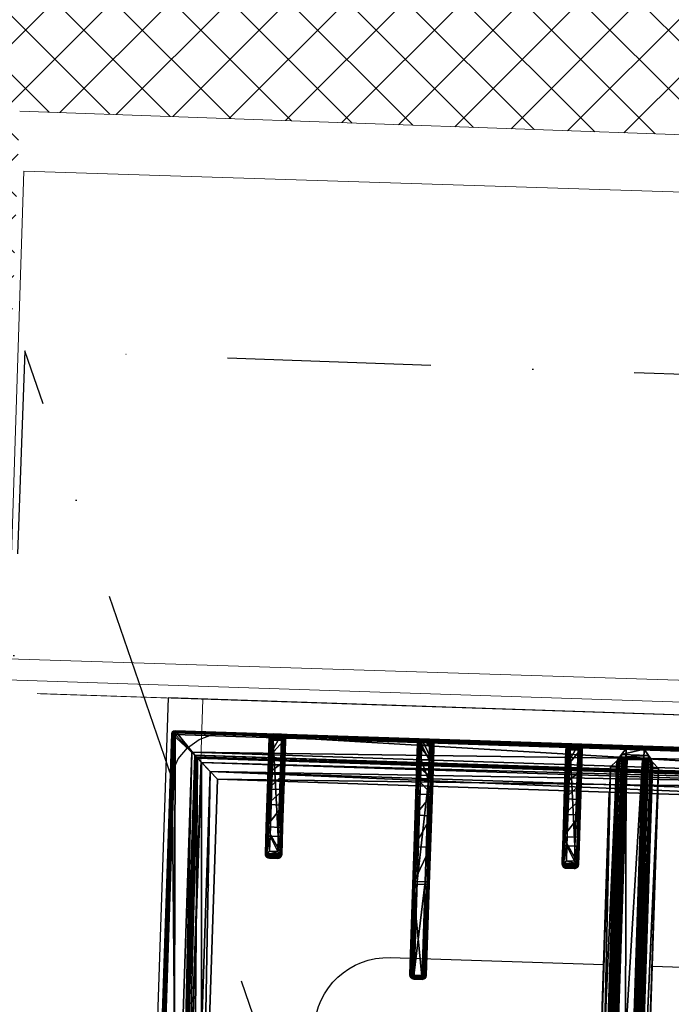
# Model space of a CAD drawing. Header units: millimetres. Extents: x 297264 to 416219, y -77299 to -23696.
# Tile 26 of 187: x 298871 to 299271, y -27998 to -27393. Entities that reach past the tile are written whole.
import ezdxf

# ---------------------------------------------------------------- set-up
doc = ezdxf.new("R2010")
doc.units = ezdxf.units.MM
doc.header["$LTSCALE"] = 2.5
doc.linetypes.add('CONTINUA', pattern=[0])
doc.linetypes.add('DASHDOTX2', pattern=[2, 1, -0.5, 0, -0.5])
for name, color, linetype, lineweight in [('CKD Equipments', 252, 'Continuous', 0), ('ELEVATION 1', 143, 'Continuous', 18), ('HATCH LIGHT', 250, 'Continuous', 0), ('WALL', 132, 'Continuous', 25)]:
    doc.layers.add(name, color=color, linetype=linetype, lineweight=lineweight)
for name, color, linetype in [('CKD-Hood', 1, 'Continuous'), ('IQ_200_3D', 1, 'Continuous'), ('IQ_204_2D', 7, 'CONTINUA'), ('IQ_204_3D', 7, 'Continuous')]:
    doc.layers.add(name, color=color, linetype=linetype)

# ---------------------------------------------------------------- blocks, each defined once
blk = doc.blocks.new('ELECTROLUX-MC7-TOPFYERBRURNERS4')
at = {"layer": 'IQ_200_3D'}
for points, invisible_edges in [([(54.11, -83.5, 900), (45.37, -84.65, 900), (0, -80.5, 900)], 10), ([(45.37, -84.65, 900), (37.22, -88.02, 900), (0, -80.5, 900)], 10), ([(37.22, -88.02, 900), (30.23, -93.39, 900), (0, -80.5, 900)], 10), ([(30.23, -93.39, 900), (24.86, -100.38, 900), (0, -80.5, 900)], 10), ([(24.86, -100.38, 900), (21.49, -108.53, 900), (0, -80.5, 900)], 10), ([(21.49, -108.53, 900), (20.34, -117.26, 900), (0, -80.5, 900)], 10), ([(0, -80.5, 900), (20.34, -117.26, 900), (20.34, -619.74, 900), (0, -655, 900)], 5), ([(400, -80.5, 900), (345.89, -83.5, 900), (54.11, -83.5, 900), (0, -80.5, 900)], 5)]:
    blk.add_3dface(points, dxfattribs=dict(at, invisible_edges=invisible_edges))
at = {"layer": 'IQ_204_2D'}
for p, q in [((378, -83.5), (22, -83.5)), ((20, -651.5), (20, -85.5)), ((22.47, -143.5), (82.76, -143.5)), ((82.76, -143.5), (91.91, -143.5)), ((94.04, -143.5), (91.91, -143.5)), ((20, -151), (20, -146)), ((20, -151), (20, -146)), ((22, -151), (22, -146)), ((82.81, -146), (22, -146)), ((22, -151), (82.81, -151)), ((82.81, -151), (82.81, -146)), ((92.02, -146), (82.81, -146)), ((82.81, -151), (92.02, -151)), ((92.02, -146), (92.02, -151)), ((94.37, -146), (96.48, -146)), ((94.37, -151), (94.37, -146)), ((96.48, -151), (94.37, -151)), ((96.48, -146), (96.48, -151)), ((82.76, -153.5), (22.47, -153.5)), ((91.91, -153.5), (82.76, -153.5)), ((91.91, -153.5), (94.04, -153.5)), ((45.31, -234.75), (22.81, -234.75)), ((45.31, -237.25), (45.31, -234.75)), ((107.76, -234.75), (45.31, -234.75)), ((164.89, -234.75), (107.76, -234.75)), ((165.31, -234.75), (164.89, -234.75)), ((20.31, -237.25), (20.31, -242.25)), ((20.31, -237.25), (45.31, -237.25)), ((45.31, -237.25), (45.31, -242.25)), ((45.31, -237.25), (107.81, -237.25)), ((107.81, -237.25), (107.81, -242.25)), ((107.81, -237.25), (165.46, -237.25)), ((165.46, -237.25), (165.46, -242.25)), ((167.27, -236.66), (167.27, -242.84)), ((167.36, -237.25), (167.36, -242.25)), ((167.36, -237.25), (167.81, -237.25)), ((167.81, -237.25), (167.81, -242.25)), ((45.31, -242.25), (20.31, -242.25)), ((22.81, -244.75), (45.31, -244.75)), ((45.31, -244.75), (45.31, -242.25)), ((107.81, -242.25), (45.31, -242.25)), ((45.31, -244.75), (107.76, -244.75)), ((107.76, -244.75), (164.89, -244.75)), ((165.46, -242.25), (107.81, -242.25)), ((164.89, -244.75), (165.31, -244.75)), ((167.81, -242.25), (167.36, -242.25)), ((82.76, -326), (22.47, -326)), ((91.91, -326), (82.76, -326)), ((91.91, -326), (94.04, -326)), ((20, -328.5), (20, -333.5)), ((20, -328.5), (20, -333.5)), ((22, -328.5), (22, -333.5)), ((22, -328.5), (82.81, -328.5)), ((82.81, -328.5), (82.81, -333.5)), ((82.81, -328.5), (92.02, -328.5)), ((92.02, -333.5), (92.02, -328.5)), ((96.48, -328.5), (94.37, -328.5)), ((94.37, -328.5), (94.37, -333.5)), ((96.48, -333.5), (96.48, -328.5)), ((82.81, -333.5), (22, -333.5)), ((22.47, -336), (82.76, -336)), ((82.76, -336), (91.91, -336)), ((92.02, -333.5), (82.81, -333.5)), ((94.04, -336), (91.91, -336)), ((94.37, -333.5), (96.48, -333.5)), ((195, -353.5), (48.98, -353.5)), ((195, -383.5), (48.98, -383.5))]:
    blk.add_line(p, q, dxfattribs=at)
blk.add_lwpolyline([(48.98, -112.48), (351.02, -112.48), (351.02, -624.52), (48.98, -624.52)], close=True, dxfattribs=at)
for points in [[(245, -353.5), (245, -222.25, 1), (155, -222.25), (155, -353.5)], [(155, -383.5), (155, -512.25, 1), (245, -512.25), (245, -383.5)]]:
    blk.add_lwpolyline(points, format="xyb", dxfattribs=at)
for centre, radius, start, end in [((22, -85.5), 2, 90, 180), ((22.81, -237.25), 2.5, 90, 180), ((22.81, -242.25), 2.5, 180, 270)]:
    blk.add_arc(centre, radius, start, end, dxfattribs=at)
for centre, major_axis, ratio, start_param, end_param in [((22.47, -146), (0, 2.5), 0.948965, 0, 0.895145), ((82.76, -146), (0, 2.5), 0.02182, 4.712389, 6.283185), ((91.91, -146), (0, 2.5), 0.84544, -0.894481, 0), ((91.91, -146), (2.5, 2.5), 0.02182, 4.734206, 5.410521), ((91.91, -146), (-1.92, 1.92), 0.8391, 4.014257, 4.690572), ((82.76, -151), (0, 2.5), 0.02182, 3.141593, 4.712389), ((91.91, -151), (-2.5, 2.5), 0.02182, 4.014257, 4.690572), ((91.91, -151), (1.92, 1.92), 0.8391, 4.734206, 5.410521), ((22.47, -151), (0, 2.5), 0.948965, 2.246448, 3.141593), ((91.91, -151), (0, 2.5), 0.84544, 3.141593, 4.036074), ((107.76, -237.25), (0, 2.5), 0.02182, -1.570796, 0), ((164.89, -237.25), (0, 2.5), 0.951091, -0.914364, 0), ((165.31, -237.25), (2.5, 0), 0.99863, 0, 1.570796), ((163.89, -237.25), (-3.47, 0), 0.720185, 3.141593, 3.380139), ((107.76, -242.25), (0, 2.5), 0.02182, 3.141593, 4.712389), ((164.89, -242.25), (0, 2.5), 0.951091, 3.141593, 4.055957), ((165.31, -242.25), (2.5, 0), 0.99863, 4.712389, 6.283185), ((163.89, -242.25), (3.47, 0), 0.720185, -0.238546, 0)]:
    blk.add_ellipse(centre, major_axis=major_axis, ratio=ratio, start_param=start_param, end_param=end_param, dxfattribs=at)
at = {"layer": 'IQ_204_2D', "extrusion": (0, 0, -1)}
for centre, major_axis, ratio, start_param, end_param in [((22.47, -328.5), (0, 2.5), 0.948965, -0.895145, 0), ((82.76, -328.5), (0, 2.5), 0.02182, 0, 1.570796), ((91.91, -328.5), (0, 2.5), 0.84544, 0, 0.894481), ((91.91, -328.5), (2.5, 2.5), 0.02182, 0.872665, 1.54898), ((91.91, -328.5), (-1.92, 1.92), 0.8391, 1.592613, 2.268928), ((22.47, -333.5), (0, 2.5), 0.948965, 3.141593, 4.036737), ((82.76, -333.5), (0, 2.5), 0.02182, 1.570796, 3.141593), ((91.91, -333.5), (0, 2.5), 0.84544, 2.247111, 3.141593), ((91.91, -333.5), (-2.5, 2.5), 0.02182, 1.592613, 2.268928), ((91.91, -333.5), (1.92, 1.92), 0.8391, 0.872665, 1.54898)]:
    blk.add_ellipse(centre, major_axis=major_axis, ratio=ratio, start_param=start_param, end_param=end_param, dxfattribs=at)
at = {"layer": 'IQ_204_2D'}
for points, knots in [([(20.62, -144.44), (20.45, -144.64), (20.31, -144.87), (20.14, -145.25), (20.09, -145.41), (20.03, -145.71), (20.01, -145.86), (20, -146)], [11.858599, 11.858599, 11.858599, 11.858599, 12.773425, 12.773425, 13.35037, 13.35037, 13.927314, 13.927314, 13.927314, 13.927314]), ([(22, -146), (21.87, -145.86), (21.74, -145.71), (21.47, -145.41), (21.33, -145.25), (20.99, -144.87), (20.79, -144.64), (20.62, -144.44)], [0, 0, 0, 0, 0.576945, 0.576945, 1.153889, 1.153889, 2.068716, 2.068716, 2.068716, 2.068716]), ([(96.48, -146), (96.48, -145.84), (96.46, -145.68), (96.4, -145.36), (96.35, -145.2), (96.23, -144.89), (96.15, -144.74), (95.97, -144.47), (95.87, -144.34), (95.65, -144.12), (95.53, -144.02), (95.26, -143.83), (95.12, -143.75), (94.82, -143.63), (94.66, -143.58), (94.35, -143.51), (94.19, -143.5), (94.04, -143.5)], [15.096253, 15.096253, 15.096253, 15.096253, 15.567018, 15.567018, 16.037783, 16.037783, 16.508548, 16.508548, 16.979314, 16.979314, 17.45135, 17.45135, 17.923386, 17.923386, 18.395422, 18.395422, 18.867458, 18.867458, 18.867458, 18.867458]), ([(20, -151), (20.01, -151.14), (20.03, -151.29), (20.09, -151.59), (20.14, -151.75), (20.31, -152.13), (20.45, -152.36), (20.62, -152.56)], [0, 0, 0, 0, 0.576945, 0.576945, 1.153889, 1.153889, 2.068716, 2.068716, 2.068716, 2.068716]), ([(20.62, -152.56), (20.79, -152.36), (20.99, -152.13), (21.33, -151.75), (21.47, -151.59), (21.74, -151.29), (21.87, -151.14), (22, -151)], [11.858599, 11.858599, 11.858599, 11.858599, 12.773425, 12.773425, 13.35037, 13.35037, 13.927314, 13.927314, 13.927314, 13.927314]), ([(94.04, -153.5), (94.19, -153.5), (94.35, -153.49), (94.66, -153.42), (94.82, -153.37), (95.12, -153.25), (95.26, -153.17), (95.53, -152.98), (95.65, -152.88), (95.87, -152.66), (95.97, -152.53), (96.15, -152.26), (96.23, -152.11), (96.35, -151.8), (96.4, -151.64), (96.46, -151.32), (96.48, -151.16), (96.48, -151)], [3.776921, 3.776921, 3.776921, 3.776921, 4.248957, 4.248957, 4.720993, 4.720993, 5.193029, 5.193029, 5.665065, 5.665065, 6.135831, 6.135831, 6.606596, 6.606596, 7.077361, 7.077361, 7.548126, 7.548126, 7.548126, 7.548126]), ([(165.46, -237.25), (165.46, -237.25), (165.46, -237.25), (165.46, -237.25), (165.46, -237.25), (165.46, -237.25), (165.46, -237.25), (165.46, -237.24), (165.46, -237.24), (165.46, -237.24), (165.47, -237.24), (165.47, -237.23), (165.47, -237.23), (165.49, -237.21), (165.5, -237.2), (165.52, -237.18), (165.54, -237.16), (165.59, -237.09), (165.63, -237.05), (165.75, -236.91), (165.85, -236.81), (166.03, -236.6), (166.13, -236.49), (166.32, -236.27), (166.41, -236.16), (166.59, -235.94), (166.69, -235.83), (166.78, -235.72)], [8.18857, 8.18857, 8.18857, 8.18857, 8.190334, 8.190334, 8.192098, 8.192098, 8.195626, 8.195626, 8.202682, 8.202682, 8.216794, 8.216794, 8.245018, 8.245018, 8.301466, 8.301466, 8.414361, 8.414361, 8.640152, 8.640152, 9.091733, 9.091733, 9.543315, 9.543315, 9.994896, 9.994896, 10.458359, 10.458359, 10.458359, 10.458359]), ([(166.78, -235.72), (166.93, -235.92), (167.06, -236.13), (167.2, -236.45), (167.24, -236.56), (167.27, -236.66)], [11.917214, 11.917214, 11.917214, 11.917214, 12.775852, 12.775852, 13.165698, 13.165698, 13.165698, 13.165698]), ([(166.78, -243.78), (166.69, -243.67), (166.59, -243.56), (166.41, -243.34), (166.32, -243.23), (166.13, -243.01), (166.03, -242.9), (165.85, -242.69), (165.75, -242.59), (165.63, -242.45), (165.59, -242.4), (165.54, -242.34), (165.52, -242.32), (165.5, -242.3), (165.49, -242.29), (165.47, -242.27), (165.47, -242.27), (165.47, -242.26), (165.46, -242.26), (165.46, -242.26), (165.46, -242.26), (165.46, -242.25), (165.46, -242.25), (165.46, -242.25), (165.46, -242.25), (165.46, -242.25), (165.46, -242.25), (165.46, -242.25)], [5.918265, 5.918265, 5.918265, 5.918265, 6.381728, 6.381728, 6.833309, 6.833309, 7.284891, 7.284891, 7.736472, 7.736472, 7.962263, 7.962263, 8.075158, 8.075158, 8.131606, 8.131606, 8.15983, 8.15983, 8.173942, 8.173942, 8.180998, 8.180998, 8.184526, 8.184526, 8.18629, 8.18629, 8.188054, 8.188054, 8.188054, 8.188054]), ([(167.27, -242.84), (167.24, -242.94), (167.2, -243.04), (167.06, -243.37), (166.93, -243.58), (166.78, -243.78)], [0.764042, 0.764042, 0.764042, 0.764042, 1.153889, 1.153889, 2.012527, 2.012527, 2.012527, 2.012527]), ([(94.04, -326), (94.19, -326), (94.35, -326.01), (94.66, -326.08), (94.82, -326.13), (95.12, -326.25), (95.26, -326.33), (95.53, -326.52), (95.65, -326.62), (95.87, -326.84), (95.97, -326.97), (96.15, -327.24), (96.23, -327.39), (96.35, -327.7), (96.4, -327.86), (96.46, -328.18), (96.48, -328.34), (96.48, -328.5)], [3.776921, 3.776921, 3.776921, 3.776921, 4.248957, 4.248957, 4.720993, 4.720993, 5.193029, 5.193029, 5.665065, 5.665065, 6.135831, 6.135831, 6.606596, 6.606596, 7.077361, 7.077361, 7.548126, 7.548126, 7.548126, 7.548126]), ([(20, -328.5), (20.01, -328.36), (20.03, -328.21), (20.09, -327.9), (20.14, -327.75), (20.31, -327.37), (20.45, -327.14), (20.62, -326.94)], [0, 0, 0, 0, 0.576945, 0.576945, 1.153889, 1.153889, 2.068716, 2.068716, 2.068716, 2.068716]), ([(20.62, -326.94), (20.79, -327.14), (20.99, -327.37), (21.33, -327.75), (21.47, -327.9), (21.74, -328.21), (21.87, -328.36), (22, -328.5)], [11.858599, 11.858599, 11.858599, 11.858599, 12.773425, 12.773425, 13.35037, 13.35037, 13.927314, 13.927314, 13.927314, 13.927314]), ([(20.62, -335.06), (20.45, -334.86), (20.31, -334.63), (20.14, -334.25), (20.09, -334.09), (20.03, -333.79), (20.01, -333.64), (20, -333.5)], [11.858599, 11.858599, 11.858599, 11.858599, 12.773425, 12.773425, 13.35037, 13.35037, 13.927314, 13.927314, 13.927314, 13.927314]), ([(22, -333.5), (21.87, -333.64), (21.74, -333.79), (21.47, -334.09), (21.33, -334.25), (20.99, -334.63), (20.79, -334.86), (20.62, -335.06)], [0, 0, 0, 0, 0.576945, 0.576945, 1.153889, 1.153889, 2.068716, 2.068716, 2.068716, 2.068716]), ([(96.48, -333.5), (96.48, -333.66), (96.46, -333.82), (96.4, -334.14), (96.35, -334.3), (96.23, -334.61), (96.15, -334.76), (95.97, -335.03), (95.87, -335.16), (95.65, -335.38), (95.53, -335.48), (95.26, -335.67), (95.12, -335.75), (94.82, -335.87), (94.66, -335.92), (94.35, -335.98), (94.19, -336), (94.04, -336)], [15.096253, 15.096253, 15.096253, 15.096253, 15.567018, 15.567018, 16.037783, 16.037783, 16.508548, 16.508548, 16.979314, 16.979314, 17.45135, 17.45135, 17.923386, 17.923386, 18.395422, 18.395422, 18.867458, 18.867458, 18.867458, 18.867458])]:
    blk.add_open_spline(points, degree=3, knots=knots, dxfattribs=at)
at = {"layer": 'IQ_204_3D'}
mesh = blk.add_polyface(dxfattribs=at)
corners = [(379.78, -85.71, 904.1), (380, -85.5, 900), (379.52, -84.72, 904.14), (379.73, -84.5, 900), (378, -83.5, 900), (378.78, -83.98, 904.14), (379, -83.77, 900), (377.79, -83.72, 904.1), (379.48, -85.71, 905.06), (379.29, -84.85, 905), (378.65, -85.21, 905.73), (378.76, -85.71, 905.75), (378.65, -84.21, 905), (377.79, -84.02, 905.06), (378.29, -84.85, 905.73), (377.79, -84.74, 905.75), (377.79, -85.71, 906), (22.21, -85.71, 906), (22.21, -84.74, 905.75), (22.21, -84.02, 905.06), (22.21, -83.72, 904.1), (22, -83.5, 900), (365.45, -638.95, 900), (22, -653.5, 900), (34.55, -638.95, 900), (365.45, -98.05, 900), (380, -651.5, 900), (34.55, -98.05, 900), (20, -85.5, 900), (21, -83.77, 900), (379.73, -652.5, 900), (379, -653.23, 900), (378, -653.5, 900), (20, -651.5, 900), (20.27, -652.5, 900), (21, -653.23, 900), (20.27, -84.5, 900), (21.22, -83.98, 904.14), (20.48, -84.72, 904.14), (20.22, -85.71, 904.1), (21.35, -84.21, 905), (21.71, -84.85, 905.73), (20.71, -84.85, 905), (20.52, -85.71, 905.06), (21.35, -85.21, 905.73), (21.24, -85.71, 905.75), (22.21, -651.29, 906), (21.24, -651.29, 905.75), (20.52, -651.29, 905.06), (20.22, -651.29, 904.1), (20.48, -652.28, 904.14), (21.22, -653.02, 904.14), (22.21, -653.28, 904.1), (20.71, -652.15, 905), (21.35, -651.79, 905.73), (21.35, -652.79, 905), (22.21, -652.98, 905.06), (21.71, -652.15, 905.73), (22.21, -652.26, 905.75), (35.55, -637.95, 899.73), (35.55, -99.05, 899.73), (36.28, -99.78, 899), (36.28, -637.22, 899), (38.88, -634.62, 902.5), (38.88, -102.38, 902.5), (36.31, -637.19, 905.06), (36.31, -99.81, 905.06), (32.81, -96.31, 906), (32.81, -640.69, 906), (48.98, -624.52, 885), (48.98, -112.48, 885), (44.36, -107.86, 885), (44.36, -629.14, 885), (377.79, -653.28, 904.1), (377.79, -652.98, 905.06), (377.79, -651.29, 906), (377.79, -652.26, 905.75), (363.72, -637.22, 899), (364.45, -637.95, 899.73), (364.45, -99.05, 899.73), (363.72, -99.78, 899), (367.19, -640.69, 906), (367.19, -96.31, 906), (378.78, -653.02, 904.14), (379.52, -652.28, 904.14), (379.78, -651.29, 904.1), (378.65, -652.79, 905), (378.29, -652.15, 905.73), (379.29, -652.15, 905), (379.48, -651.29, 905.06), (378.65, -651.79, 905.73), (378.76, -651.29, 905.75), (361.12, -634.62, 902.5), (351.02, -624.52, 885), (363.69, -637.19, 905.06), (355.64, -629.14, 885), (355.64, -107.86, 885), (351.02, -112.48, 885), (361.12, -102.38, 902.5), (363.69, -99.81, 905.06)]
mesh.append_faces([[corners[k] for k in face] for face in [(16, 10, 14), (17, 41, 44), (46, 54, 57), (75, 87, 90)]])
mesh.append_faces([[corners[k] for k in face] for face in [(4, 5, 6), (8, 10, 11), (16, 11, 10), (15, 16, 14), (7, 19, 13), (13, 18, 15), (28, 38, 36), (19, 41, 18), (17, 18, 41), (45, 17, 44), (39, 48, 43), (43, 47, 45), (23, 51, 35), (48, 54, 47), (46, 47, 54), (58, 46, 57), (52, 74, 56), (76, 56, 74), (26, 84, 30), (74, 87, 76), (85, 88, 84), (88, 87, 86), (75, 76, 87), (91, 75, 90), (85, 8, 89), (11, 89, 8)]], dxfattribs={"vtx0": -1})
mesh.append_faces([[corners[k] for k in face] for face in [(16, 15, 17), (22, 23, 24), (25, 26, 22), (27, 21, 25), (21, 28, 29), (6, 1, 4), (4, 25, 21), (24, 28, 27), (35, 33, 23), (26, 25, 1), (23, 22, 32), (17, 45, 46), (75, 81, 46), (81, 16, 82), (46, 67, 17), (17, 82, 16), (93, 72, 69), (72, 93, 95), (70, 71, 97), (97, 95, 93)]], dxfattribs={"vtx0": -1, "vtx1": -1})
mesh.append_faces([[corners[k] for k in face] for face in [(21, 27, 28), (4, 1, 25), (26, 32, 22), (24, 23, 33)]], dxfattribs={"vtx0": -1, "vtx1": -1, "vtx2": -1})
mesh.append_faces([[corners[k] for k in face] for face in [(17, 15, 18), (24, 33, 28), (46, 45, 47), (75, 58, 76), (16, 91, 11)]], dxfattribs={"vtx0": -1, "vtx2": -1})
mesh.append_faces([[corners[k] for k in face] for face in [(0, 1, 2), (5, 2, 6), (8, 0, 9), (5, 12, 2), (5, 7, 12), (12, 13, 14), (12, 14, 9), (2, 9, 0), (10, 9, 14), (19, 18, 13), (4, 21, 7), (30, 31, 26), (34, 33, 35), (20, 21, 37), (38, 37, 36), (19, 20, 40), (38, 42, 37), (38, 39, 42), (42, 43, 44), (42, 44, 40), (37, 40, 20), (41, 40, 44), (48, 47, 43), (28, 33, 39), (49, 33, 50), (51, 50, 35), (48, 49, 53), (51, 55, 50), (51, 52, 55), (55, 56, 57), (55, 57, 53), (50, 53, 49), (54, 53, 57), (24, 27, 59), (61, 62, 60), (63, 64, 65), (67, 68, 66), (69, 70, 63), (61, 71, 62), (73, 74, 52), (58, 56, 76), (32, 73, 23), (62, 77, 59), (22, 24, 78), (27, 25, 60), (80, 61, 79), (73, 32, 83), (84, 83, 30), (74, 73, 86), (88, 89, 90), (88, 86, 84), (83, 84, 86), (92, 93, 63), (68, 81, 65), (92, 63, 94), (72, 95, 62), (95, 96, 77), (98, 97, 92), (81, 82, 94), (98, 92, 99), (77, 80, 78), (25, 22, 79), (0, 8, 85), (91, 89, 11), (80, 96, 61), (70, 97, 64), (64, 98, 66), (82, 67, 99), (1, 0, 26)]], dxfattribs={"vtx1": -1})
mesh.append_faces([[corners[k] for k in face] for face in [(31, 32, 26), (75, 46, 58), (75, 16, 81), (81, 68, 46), (68, 67, 46), (67, 82, 17), (70, 69, 71), (72, 71, 69), (71, 96, 97), (96, 95, 97), (16, 75, 91)]], dxfattribs={"vtx1": -1, "vtx2": -1})
mesh.append_faces([[corners[k] for k in face] for face in [(1, 3, 2), (4, 7, 5), (2, 3, 6), (8, 9, 10), (7, 13, 12), (12, 9, 2), (13, 15, 14), (7, 20, 19), (21, 20, 7), (6, 3, 1), (28, 36, 29), (21, 29, 37), (28, 39, 38), (37, 29, 36), (19, 40, 41), (39, 43, 42), (42, 40, 37), (43, 45, 44), (39, 49, 48), (33, 49, 39), (33, 34, 50), (23, 52, 51), (50, 34, 35), (48, 53, 54), (52, 56, 55), (55, 53, 50), (56, 58, 57), (27, 60, 59), (62, 59, 60), (64, 66, 65), (68, 65, 66), (70, 64, 63), (71, 72, 62), (73, 52, 23), (77, 78, 59), (24, 59, 78), (25, 79, 60), (61, 60, 79), (32, 31, 83), (26, 85, 84), (83, 31, 30), (74, 86, 87), (73, 83, 86), (85, 89, 88), (88, 90, 87), (89, 91, 90), (93, 69, 63), (81, 94, 65), (63, 65, 94), (95, 77, 62), (96, 80, 77), (97, 93, 92), (82, 99, 94), (92, 94, 99), (80, 79, 78), (22, 78, 79), (96, 71, 61), (97, 98, 64), (98, 99, 66), (67, 66, 99), (0, 85, 26)]], dxfattribs={"vtx2": -1})
mesh = blk.add_polyface(dxfattribs=at)
corners = [(92.02, -146, 934.6), (93.56, -152.56, 933.98), (93.56, -144.44, 933.98), (92.02, -151, 934.6), (94.37, -151, 932.53), (94.37, -146, 932.53), (96.29, -145.04, 920.55), (96.48, -146, 920.59), (95.76, -144.23, 920.43), (92.82, -143.75, 933.14), (94.04, -143.5, 920), (91.91, -143.5, 932.1), (94.97, -143.69, 920.24), (96.48, -151, 920.59), (96.29, -151.96, 920.55), (92.82, -153.25, 933.14), (95.76, -152.77, 920.43), (94.97, -153.31, 920.24), (94.04, -153.5, 920), (91.91, -153.5, 932.1), (82.76, -143.5, 932.5), (77.27, -143.5, 912.68), (24.21, -143.5, 932.5), (53.98, -143.5, 885), (36.28, -143.5, 899), (63.49, -143.5, 900.63), (44.36, -143.5, 885), (35.83, -143.5, 899.53), (35.23, -143.5, 899.88), (22.5, -143.5, 900), (34.55, -143.5, 900), (77.27, -153.5, 912.68), (53.98, -153.5, 885), (63.49, -153.5, 900.63), (82.76, -153.5, 932.5), (22.5, -153.5, 900), (34.55, -153.5, 900), (24.21, -153.5, 932.5), (35.23, -153.5, 899.88), (35.83, -153.5, 899.53), (44.36, -153.5, 885), (36.28, -153.5, 899), (21.73, -151, 933.1), (20, -151, 900), (21.9, -151.8, 933.81), (21.25, -153.17, 900), (22.36, -152.56, 934.45), (20.34, -152.25, 900), (23.18, -153.25, 933.58), (20, -146, 900), (21.73, -146, 933.1), (20.34, -144.75, 900), (21.25, -143.83, 900), (82.81, -152.25, 934.67), (82.81, -151, 935), (82.79, -153.17, 933.75), (23.02, -151.8, 934.87), (23.73, -151, 935), (82.81, -146, 935), (23.73, -146, 935), (22.36, -144.44, 934.45), (23.02, -145.2, 934.87), (21.9, -145.2, 933.81), (23.18, -143.75, 933.58), (82.79, -143.83, 933.75), (82.81, -144.75, 934.67)]
mesh.append_faces([[corners[k] for k in face] for face in [(5, 6, 2), (5, 7, 6), (6, 8, 2), (13, 4, 14), (16, 14, 1), (1, 14, 4), (42, 43, 44), (45, 46, 47), (46, 45, 48), (46, 44, 47), (44, 43, 47), (1, 55, 15), (48, 55, 46), (46, 53, 56), (57, 56, 54), (50, 62, 49), (49, 62, 51), (63, 52, 60), (52, 51, 60), (60, 51, 62), (61, 65, 60), (59, 58, 61), (60, 64, 63), (9, 64, 2)]])
mesh.append_faces([[corners[k] for k in face] for face in [(0, 1, 2), (15, 16, 1), (16, 15, 17), (19, 17, 15), (32, 25, 33), (35, 48, 45), (35, 30, 36), (3, 53, 1), (53, 55, 1), (55, 53, 46), (58, 65, 61), (65, 64, 60), (64, 65, 2), (65, 0, 2)]], dxfattribs={"vtx0": -1})
mesh.append_faces([[corners[k] for k in face] for face in [(20, 21, 22), (23, 24, 25), (25, 22, 21), (30, 22, 28), (12, 17, 10), (17, 12, 16), (6, 14, 8), (8, 16, 12), (18, 34, 31), (37, 31, 34), (51, 29, 49), (49, 30, 43)]], dxfattribs={"vtx0": -1, "vtx1": -1})
mesh.append_faces([[corners[k] for k in face] for face in [(25, 28, 22), (37, 38, 33), (35, 43, 30)]], dxfattribs={"vtx0": -1, "vtx1": -1, "vtx2": -1})
mesh.append_faces([[corners[k] for k in face] for face in [(37, 33, 31), (33, 39, 41), (34, 15, 55), (34, 55, 48), (58, 54, 3), (54, 58, 59), (20, 63, 64), (20, 64, 9)]], dxfattribs={"vtx0": -1, "vtx2": -1})
mesh.append_faces([[corners[k] for k in face] for face in [(1, 4, 2), (2, 8, 9), (10, 11, 12), (12, 9, 8), (4, 13, 5), (18, 17, 19), (11, 10, 20), (29, 22, 30), (7, 13, 6), (10, 18, 21), (25, 21, 33), (19, 34, 18), (35, 36, 37), (40, 32, 41), (37, 48, 35), (43, 42, 49), (45, 47, 35), (19, 15, 34), (37, 34, 48), (0, 58, 3), (57, 54, 59), (42, 44, 50), (46, 60, 44), (60, 46, 61), (59, 61, 57), (62, 50, 44), (22, 29, 63), (22, 63, 20), (11, 20, 9), (26, 23, 40), (24, 26, 41), (36, 30, 38), (24, 41, 27), (39, 38, 27)]], dxfattribs={"vtx1": -1})
mesh.append_faces([[corners[k] for k in face] for face in [(10, 21, 20), (24, 27, 25), (27, 28, 25), (13, 14, 6), (14, 16, 8), (36, 38, 37), (38, 39, 33), (32, 33, 41), (47, 43, 35), (29, 30, 49), (3, 54, 53), (58, 0, 65)]], dxfattribs={"vtx1": -1, "vtx2": -1})
mesh.append_faces([[corners[k] for k in face] for face in [(0, 3, 1), (4, 5, 2), (11, 9, 12), (13, 7, 5), (23, 26, 24), (17, 18, 10), (18, 31, 21), (32, 23, 25), (21, 31, 33), (42, 50, 49), (51, 52, 29), (54, 56, 53), (46, 56, 61), (60, 62, 44), (61, 56, 57), (29, 52, 63), (23, 32, 40), (26, 40, 41), (30, 28, 38), (41, 39, 27), (38, 28, 27)]], dxfattribs={"vtx2": -1})
mesh = blk.add_polyface(dxfattribs=at)
corners = [(167.34, -236.95, 930.72), (167.81, -237.25, 922), (167.27, -236.66, 931.11), (167.36, -237.1, 930.62), (167.36, -237.25, 930.59), (167.48, -236, 922), (166.78, -235.72, 931.91), (165.31, -234.75, 922), (165.94, -235.01, 931.06), (166.56, -235.08, 922), (164.89, -234.75, 930.01), (107.79, -235.08, 933.75), (107.76, -234.75, 932.5), (107.81, -236, 934.67), (166.08, -236.54, 932.35), (165.46, -237.24, 932.48), (107.81, -237.25, 935), (165.48, -237.22, 932.48), (165.52, -237.18, 932.48), (165.58, -237.1, 932.47), (165.74, -236.93, 932.45), (109.4, -234.75, 922), (66.99, -234.75, 904.45), (22.81, -234.75, 910), (86.45, -234.75, 917.44), (53.98, -234.75, 885), (36.28, -234.75, 899), (44.36, -234.75, 885), (35.83, -234.75, 899.53), (35.23, -234.75, 899.88), (34.55, -234.75, 900), (22.81, -234.75, 900), (25.83, -234.75, 921.25), (34.06, -234.75, 929.49), (45.31, -234.75, 932.5), (167.48, -243.5, 922), (109.4, -244.75, 922), (167.81, -242.25, 922), (166.56, -244.41, 922), (165.31, -244.75, 922), (45.31, -237.25, 935), (45.31, -236, 934.67), (32.81, -237.25, 931.65), (32.98, -236, 931.36), (23.66, -237.25, 922.5), (33.44, -235.08, 930.57), (45.31, -235.08, 933.75), (24.75, -235.08, 921.87), (23.95, -236, 922.33), (21.56, -235.08, 910), (20.31, -237.25, 910), (20.65, -236, 910), (21.56, -235.08, 900), (20.31, -237.25, 900), (20.65, -236, 900), (45.31, -242.25, 935), (107.81, -242.25, 935), (32.81, -242.25, 931.65), (23.66, -242.25, 922.5), (20.31, -242.25, 910), (20.31, -242.25, 900), (34.55, -244.75, 900), (22.81, -244.75, 900), (21.56, -244.41, 900), (20.65, -243.5, 900), (164.89, -244.75, 930.01), (166.78, -243.78, 931.91), (167.27, -242.84, 931.11), (167.36, -242.25, 930.59), (167.36, -242.4, 930.62), (167.34, -242.55, 930.72), (165.94, -244.49, 931.06), (107.76, -244.75, 932.5), (86.45, -244.75, 917.44), (45.31, -244.75, 932.5), (34.06, -244.75, 929.49), (25.83, -244.75, 921.25), (22.81, -244.75, 910), (66.99, -244.75, 904.45), (35.23, -244.75, 899.88), (35.83, -244.75, 899.53), (44.36, -244.75, 885), (53.98, -244.75, 885), (36.28, -244.75, 899), (107.79, -244.41, 933.75), (166.08, -242.96, 932.35), (107.81, -243.5, 934.67), (165.74, -242.57, 932.45), (165.58, -242.4, 932.47), (165.52, -242.32, 932.48), (165.48, -242.28, 932.48), (165.46, -242.25, 932.48), (20.65, -243.5, 910), (23.95, -243.5, 922.33), (24.75, -244.41, 921.87), (21.56, -244.41, 910), (33.44, -244.41, 930.57), (32.98, -243.5, 931.36), (45.31, -244.41, 933.75), (45.31, -243.5, 934.67)]
mesh.append_faces([[corners[k] for k in face] for face in [(2, 5, 6), (8, 6, 9), (9, 6, 5), (8, 11, 6), (6, 13, 14), (35, 66, 38), (66, 35, 67), (66, 71, 38), (85, 86, 66), (66, 84, 71)]])
mesh.append_faces([[corners[k] for k in face] for face in [(7, 8, 9), (11, 13, 6), (42, 41, 43), (45, 48, 43), (32, 49, 47), (50, 48, 51), (51, 47, 49), (40, 13, 41), (41, 11, 46), (53, 51, 54), (54, 49, 52), (55, 42, 57), (50, 58, 44), (44, 57, 42), (37, 67, 35), (86, 84, 66), (58, 92, 93), (94, 97, 93), (75, 98, 96), (55, 97, 99), (99, 96, 98), (59, 64, 92), (62, 95, 63), (63, 92, 64), (86, 55, 99), (67, 6, 66), (14, 66, 6), (21, 73, 24), (82, 22, 78), (78, 24, 73)]], dxfattribs={"vtx0": -1})
mesh.append_faces([[corners[k] for k in face] for face in [(10, 21, 12), (22, 23, 24), (25, 26, 22), (24, 12, 21), (7, 5, 21), (35, 36, 37), (23, 49, 32), (34, 46, 12), (13, 11, 41), (54, 31, 53), (62, 60, 61), (36, 72, 73), (77, 73, 76), (83, 78, 80), (74, 98, 75), (4, 0, 68), (1, 4, 37)]], dxfattribs={"vtx0": -1, "vtx1": -1})
mesh.append_faces([[corners[k] for k in face] for face in [(15, 17, 16), (17, 18, 16), (18, 19, 16), (23, 22, 30), (31, 61, 53), (77, 61, 78), (88, 89, 56), (89, 90, 56), (90, 91, 56), (16, 56, 15), (56, 91, 15), (18, 89, 19), (89, 18, 90), (15, 90, 17), (90, 15, 91), (17, 90, 18), (89, 88, 19), (70, 68, 0)]], dxfattribs={"vtx0": -1, "vtx1": -1, "vtx2": -1})
mesh.append_faces([[corners[k] for k in face] for face in [(12, 11, 8), (16, 14, 13), (21, 1, 37), (34, 45, 46), (12, 46, 11), (23, 52, 49), (77, 78, 73), (72, 71, 84), (77, 94, 95), (72, 84, 98), (84, 86, 99)]], dxfattribs={"vtx0": -1, "vtx2": -1})
mesh.append_faces([[corners[k] for k in face] for face in [(0, 1, 2), (0, 3, 1), (10, 12, 8), (20, 14, 16), (7, 21, 10), (31, 23, 30), (9, 5, 7), (38, 39, 35), (40, 41, 42), (42, 43, 44), (45, 33, 47), (45, 43, 46), (32, 47, 33), (48, 44, 43), (41, 46, 43), (31, 52, 23), (51, 49, 54), (40, 55, 16), (40, 42, 55), (58, 57, 44), (50, 53, 59), (30, 61, 31), (63, 64, 62), (39, 38, 65), (70, 67, 37), (71, 65, 38), (39, 65, 36), (62, 61, 77), (81, 82, 83), (65, 71, 72), (87, 88, 56), (59, 92, 58), (58, 93, 57), (94, 76, 96), (94, 93, 95), (75, 96, 76), (97, 57, 93), (92, 95, 93), (60, 64, 59), (95, 92, 63), (98, 84, 99), (2, 6, 67), (20, 87, 14), (20, 19, 87), (85, 66, 14), (3, 0, 4), (2, 67, 0), (69, 68, 70), (36, 73, 21), (22, 24, 78), (81, 27, 82), (83, 26, 81), (26, 83, 28), (61, 30, 79), (29, 28, 79)]], dxfattribs={"vtx1": -1})
mesh.append_faces([[corners[k] for k in face] for face in [(3, 4, 1), (26, 28, 22), (28, 29, 22), (29, 30, 22), (23, 32, 24), (32, 33, 24), (33, 34, 24), (34, 12, 24), (5, 1, 21), (39, 36, 35), (36, 21, 37), (40, 16, 13), (55, 56, 16), (64, 60, 62), (60, 53, 61), (68, 69, 37), (65, 72, 36), (72, 74, 73), (74, 75, 73), (75, 76, 73), (61, 79, 78), (79, 80, 78), (82, 78, 83), (86, 85, 56), (62, 77, 95), (56, 55, 86), (74, 72, 98), (88, 87, 19), (67, 70, 0), (4, 68, 37)]], dxfattribs={"vtx1": -1, "vtx2": -1})
mesh.append_faces([[corners[k] for k in face] for face in [(1, 5, 2), (7, 10, 8), (19, 20, 16), (25, 27, 26), (34, 33, 45), (45, 47, 48), (50, 44, 48), (51, 48, 47), (53, 50, 51), (50, 59, 58), (53, 60, 59), (54, 52, 31), (69, 70, 37), (85, 87, 56), (77, 76, 94), (94, 96, 97), (55, 57, 97), (99, 97, 96), (87, 85, 14), (82, 25, 22), (27, 25, 82), (26, 27, 81), (83, 80, 28), (30, 29, 79), (28, 80, 79)]], dxfattribs={"vtx2": -1})
mesh = blk.add_polyface(dxfattribs=at)
corners = [(92.02, -328.5, 934.6), (93.56, -335.06, 933.98), (93.56, -326.93, 933.98), (92.02, -333.5, 934.6), (94.37, -333.5, 932.53), (94.37, -328.5, 932.53), (96.29, -327.54, 920.55), (96.48, -328.5, 920.59), (95.76, -326.73, 920.43), (92.82, -326.25, 933.14), (94.04, -326, 920), (91.91, -326, 932.1), (94.97, -326.19, 920.24), (96.48, -333.5, 920.59), (96.29, -334.46, 920.55), (92.82, -335.75, 933.14), (95.76, -335.27, 920.43), (94.97, -335.81, 920.24), (94.04, -336, 920), (91.91, -336, 932.1), (82.76, -326, 932.5), (77.27, -326, 912.68), (24.21, -326, 932.5), (53.98, -326, 885), (36.28, -326, 899), (63.49, -326, 900.63), (44.36, -326, 885), (35.83, -326, 899.53), (35.23, -326, 899.88), (22.5, -326, 900), (34.55, -326, 900), (77.27, -336, 912.68), (53.98, -336, 885), (63.49, -336, 900.63), (82.76, -336, 932.5), (22.5, -336, 900), (34.55, -336, 900), (24.21, -336, 932.5), (35.23, -336, 899.88), (35.83, -336, 899.53), (44.36, -336, 885), (36.28, -336, 899), (21.73, -333.5, 933.1), (20, -333.5, 900), (21.9, -334.3, 933.81), (21.25, -335.66, 900), (22.36, -335.06, 934.45), (20.34, -334.75, 900), (23.18, -335.75, 933.58), (20, -328.5, 900), (21.73, -328.5, 933.1), (20.34, -327.25, 900), (21.25, -326.33, 900), (82.81, -334.75, 934.67), (82.81, -333.5, 935), (82.79, -335.66, 933.75), (23.02, -334.3, 934.87), (23.73, -333.5, 935), (82.81, -328.5, 935), (23.73, -328.5, 935), (22.36, -326.94, 934.45), (23.02, -327.7, 934.87), (21.9, -327.7, 933.81), (23.18, -326.25, 933.58), (82.79, -326.33, 933.75), (82.81, -327.25, 934.67)]
mesh.append_faces([[corners[k] for k in face] for face in [(5, 6, 2), (5, 7, 6), (6, 8, 2), (13, 4, 14), (16, 14, 1), (1, 14, 4), (42, 43, 44), (45, 46, 47), (46, 45, 48), (46, 44, 47), (44, 43, 47), (1, 55, 15), (48, 55, 46), (46, 53, 56), (57, 56, 54), (50, 62, 49), (49, 62, 51), (63, 52, 60), (52, 51, 60), (60, 51, 62), (61, 65, 60), (59, 58, 61), (60, 64, 63), (9, 64, 2)]])
mesh.append_faces([[corners[k] for k in face] for face in [(0, 1, 2), (15, 16, 1), (16, 15, 17), (19, 17, 15), (32, 25, 33), (35, 48, 45), (35, 30, 36), (3, 53, 1), (53, 55, 1), (55, 53, 46), (58, 65, 61), (65, 64, 60), (64, 65, 2), (65, 0, 2)]], dxfattribs={"vtx0": -1})
mesh.append_faces([[corners[k] for k in face] for face in [(20, 21, 22), (23, 24, 25), (25, 22, 21), (30, 22, 28), (12, 17, 10), (17, 12, 16), (6, 14, 8), (8, 16, 12), (18, 34, 31), (37, 31, 34), (51, 29, 49), (49, 30, 43)]], dxfattribs={"vtx0": -1, "vtx1": -1})
mesh.append_faces([[corners[k] for k in face] for face in [(25, 28, 22), (37, 38, 33), (35, 43, 30)]], dxfattribs={"vtx0": -1, "vtx1": -1, "vtx2": -1})
mesh.append_faces([[corners[k] for k in face] for face in [(37, 33, 31), (33, 39, 41), (34, 15, 55), (34, 55, 48), (58, 54, 3), (54, 58, 59), (20, 63, 64), (20, 64, 9)]], dxfattribs={"vtx0": -1, "vtx2": -1})
mesh.append_faces([[corners[k] for k in face] for face in [(1, 4, 2), (2, 8, 9), (10, 11, 12), (12, 9, 8), (4, 13, 5), (18, 17, 19), (11, 10, 20), (29, 22, 30), (7, 13, 6), (10, 18, 21), (25, 21, 33), (19, 34, 18), (35, 36, 37), (40, 32, 41), (37, 48, 35), (43, 42, 49), (45, 47, 35), (19, 15, 34), (37, 34, 48), (0, 58, 3), (57, 54, 59), (42, 44, 50), (46, 60, 44), (60, 46, 61), (59, 61, 57), (62, 50, 44), (22, 29, 63), (22, 63, 20), (11, 20, 9), (26, 23, 40), (24, 26, 41), (36, 30, 38), (24, 41, 27), (39, 38, 27)]], dxfattribs={"vtx1": -1})
mesh.append_faces([[corners[k] for k in face] for face in [(10, 21, 20), (24, 27, 25), (27, 28, 25), (13, 14, 6), (14, 16, 8), (36, 38, 37), (38, 39, 33), (32, 33, 41), (47, 43, 35), (29, 30, 49), (3, 54, 53), (58, 0, 65)]], dxfattribs={"vtx1": -1, "vtx2": -1})
mesh.append_faces([[corners[k] for k in face] for face in [(0, 3, 1), (4, 5, 2), (11, 9, 12), (13, 7, 5), (23, 26, 24), (17, 18, 10), (18, 31, 21), (32, 23, 25), (21, 31, 33), (42, 50, 49), (51, 52, 29), (54, 56, 53), (46, 56, 61), (60, 62, 44), (61, 56, 57), (29, 52, 63), (23, 32, 40), (26, 40, 41), (30, 28, 38), (41, 39, 27), (38, 28, 27)]], dxfattribs={"vtx2": -1})
mesh = blk.add_polyface(dxfattribs=at)
corners = [(33.32, -379.61, 880), (366.68, -379.61, 880), (33.32, -383.23, 880), (366.68, -383.23, 880), (33.32, -353.77, 880), (366.68, -353.77, 880), (33.32, -357.39, 880), (366.68, -357.39, 880), (370.45, -357.54, 894.07), (29.55, -357.54, 894.07), (370.7, -357.75, 894.84), (28.97, -357.94, 895.59), (371.03, -357.94, 895.59), (29.3, -357.75, 894.84), (28.57, -358.13, 896.29), (371.43, -358.13, 896.29), (29.55, -361.16, 894.07), (370.45, -375.84, 894.07), (29.55, -375.84, 894.07), (370.5, -375.79, 894.26), (29.44, -375.74, 894.46), (370.56, -375.74, 894.46), (29.5, -375.79, 894.26), (29.37, -375.68, 894.65), (370.63, -375.68, 894.65), (29.55, -379.46, 894.07), (21.82, -362.96, 900), (25.49, -360.12, 899.11), (21.82, -374.04, 900), (25.49, -376.88, 899.11), (28.44, -363.73, 896.5), (27.13, -358.95, 897.99), (28.77, -362.18, 895.96), (29.07, -361.65, 895.39), (29.44, -361.26, 894.46), (29.5, -361.21, 894.26), (29.37, -361.32, 894.65), (28.53, -362.91, 896.36), (28.44, -373.27, 896.5), (28.53, -374.09, 896.36), (28.57, -378.87, 896.29), (28.77, -374.82, 895.96), (28.97, -379.06, 895.59), (29.3, -379.25, 894.84), (29.07, -375.35, 895.39), (27.13, -378.05, 897.99), (378.18, -362.96, 900), (374.51, -360.12, 899.11), (372.87, -358.95, 897.99), (370.45, -361.16, 894.07), (370.56, -361.26, 894.46), (370.5, -361.21, 894.26), (370.63, -361.32, 894.65), (370.93, -361.65, 895.39), (371.23, -362.18, 895.96), (371.47, -362.91, 896.36), (371.56, -363.73, 896.5), (371.56, -373.27, 896.5), (371.47, -374.09, 896.36), (370.93, -375.35, 895.39), (371.23, -374.82, 895.96), (370.45, -379.46, 894.07), (371.03, -379.06, 895.59), (370.7, -379.25, 894.84), (371.43, -378.87, 896.29), (372.87, -378.05, 897.99), (378.18, -374.04, 900), (374.51, -376.88, 899.11)]
mesh.append_faces([[corners[k] for k in face] for face in [(28, 27, 29), (39, 40, 38), (29, 31, 45), (26, 47, 27), (15, 31, 48), (48, 27, 47), (32, 55, 37), (56, 37, 55), (38, 58, 39), (60, 39, 58), (40, 65, 45), (66, 29, 67), (67, 45, 65), (48, 56, 15), (46, 67, 47), (47, 65, 48)]], dxfattribs={"vtx0": -1})
mesh.append_faces([[corners[k] for k in face] for face in [(8, 9, 10), (11, 12, 13), (13, 10, 9), (17, 18, 19), (20, 21, 22), (22, 19, 18), (11, 32, 14), (32, 11, 33), (9, 34, 13), (13, 33, 11), (40, 41, 42), (23, 43, 44), (43, 20, 25), (18, 25, 22), (22, 25, 20), (44, 42, 41), (6, 49, 16), (50, 35, 51), (35, 50, 34), (52, 34, 50), (51, 16, 49), (2, 61, 25), (62, 43, 63), (43, 62, 42), (64, 42, 62), (63, 25, 61), (56, 65, 57), (62, 60, 64), (60, 62, 59), (61, 21, 63), (63, 59, 62), (15, 54, 12), (52, 10, 53), (10, 50, 8), (49, 8, 51), (51, 8, 50), (53, 12, 54)]], dxfattribs={"vtx0": -1, "vtx1": -1})
mesh.append_faces([[corners[k] for k in face] for face in [(25, 18, 0), (38, 45, 31), (56, 48, 65), (8, 49, 7)]], dxfattribs={"vtx0": -1, "vtx2": -1})
mesh.append_faces([[corners[k] for k in face] for face in [(0, 1, 2), (4, 5, 6), (5, 4, 8), (14, 15, 11), (4, 6, 9), (1, 0, 17), (23, 24, 20), (2, 25, 0), (26, 27, 28), (14, 30, 31), (40, 45, 38), (27, 31, 29), (46, 47, 26), (31, 27, 48), (7, 49, 6), (36, 34, 52), (52, 53, 36), (54, 32, 53), (54, 55, 32), (30, 37, 56), (33, 36, 53), (57, 38, 56), (57, 58, 38), (59, 44, 60), (59, 24, 44), (41, 39, 60), (3, 61, 2), (40, 42, 64), (64, 65, 40), (29, 45, 67), (46, 26, 66), (67, 65, 47), (56, 55, 15), (5, 8, 7), (3, 1, 61)]], dxfattribs={"vtx1": -1})
mesh.append_faces([[corners[k] for k in face] for face in [(4, 9, 8), (15, 12, 11), (12, 10, 13), (6, 16, 9), (0, 18, 17), (24, 21, 20), (21, 19, 22), (16, 35, 9), (35, 34, 9), (34, 36, 13), (36, 33, 13), (32, 37, 14), (30, 38, 31), (39, 41, 40), (23, 20, 43), (43, 42, 44), (35, 16, 51), (43, 25, 63), (17, 19, 61), (19, 21, 61), (21, 24, 63), (24, 59, 63), (60, 58, 64), (55, 54, 15), (52, 50, 10), (10, 12, 53), (1, 17, 61)]], dxfattribs={"vtx1": -1, "vtx2": -1})
mesh.append_faces([[corners[k] for k in face] for face in [(1, 3, 2), (5, 7, 6), (37, 30, 14), (15, 14, 31), (32, 33, 53), (38, 30, 56), (24, 23, 44), (44, 41, 60), (66, 28, 29), (26, 28, 66), (46, 66, 67), (65, 64, 57), (58, 57, 64)]], dxfattribs={"vtx2": -1})

msp = doc.modelspace()

# ---------------------------------------------------------------- hatches: boundary and pattern name
at = {"layer": 'HATCH LIGHT', "true_color": 0x636466}
h = msp.add_hatch(dxfattribs=at)
h.set_pattern_fill('ANSI32', color=251, scale=6)
h.set_pattern_definition([(45, (233893.35, -46725.026), (-40.411153, 40.411153), []), (45, (233920.29, -46725.026), (-40.411153, 40.411153), [])])
h.paths.add_polyline_path([(311036.19, -32589.97), (310842.25, -32638.82), (311023.79, -33359.69), (298471.14, -33359.58, -0.000263), (298456.61, -33559.58), (311280.4, -33559.7)])
h.paths.add_polyline_path([(298885.09, -25157.06), (298685, -25157.06, -0.011972), (298203.78, -34256.03), (298404.38, -34256.03, 0.01196)])
h.paths.add_polyline_path([(298868.71, -25697.6), (308547.65, -26046.56, 0.003501), (309041.72, -26800.64), (309209.35, -26691.53), (308659.24, -25850.46), (298874.95, -25497.7, -0.000262)])
h = msp.add_hatch(dxfattribs=at)
h.set_pattern_fill('ANSI37', color=251, scale=8)
h.set_pattern_definition([(45, (233893.352, -46725.026), (-17.960512, 17.960512), []), (135, (233893.352, -46725.026), (-17.960512, -17.960512), [])])
edge = h.paths.add_edge_path()
edge.add_line((301662.25, -25798.32), (298868.71, -25697.6))
edge.add_arc((108471.36, -19659.44), 190493.08, 356.5735369, 358.1835586, ccw=False)
edge.add_line((298623.89, -31044.72), (301473.11, -31044.74))
edge.add_line((301473.11, -31044.74), (301599.61, -27535.69))
edge.add_line((301599.61, -27535.69), (301499.68, -27532.09))
edge.add_line((301499.68, -27532.09), (301470.43, -28343.52))
edge.add_line((301470.43, -28343.52), (301470.43, -28343.52))
edge.add_line((301470.43, -28343.52), (301405.58, -30142.35))
edge.add_line((301405.58, -30142.35), (301376.65, -30944.74))
edge.add_line((301376.65, -30944.74), (298744.94, -30944.72))
edge.add_line((298744.94, -30944.72), (298870.96, -27449.28))
edge.add_line((298870.96, -27449.28), (299870.31, -27485.31))
edge.add_line((299870.31, -27485.31), (299911.71, -27486.81))
edge.add_line((299911.71, -27486.81), (299915.31, -27386.87))
edge.add_line((299915.31, -27386.87), (298874.57, -27349.35))
edge.add_line((298874.57, -27349.35), (298930.47, -25799.9))
edge.add_line((298930.47, -25799.9), (300429.5, -25853.94))
edge.add_line((300429.5, -25853.94), (300418.69, -26153.75))
edge.add_line((300418.69, -26153.75), (300395.29, -26801.7))
edge.add_line((300395.29, -26801.7), (300392.65, -26874.86))
edge.add_line((300392.65, -26874.86), (300492.58, -26878.47))
edge.add_line((300492.58, -26878.47), (300529.38, -25857.54))
edge.add_line((300529.38, -25857.54), (301558.71, -25894.65))
edge.add_line((301558.71, -25894.65), (301532.11, -26632.68))
edge.add_line((301532.11, -26632.68), (301632.04, -26636.28))
edge.add_line((301632.04, -26636.28), (301662.25, -25798.32))

# ---------------------------------------------------------------- linework, layer by layer
at = {"layer": 'CKD Equipments'}
msp.add_line((299536.33, -27829.16, -10), (298881.69, -27807.47, -10), dxfattribs=at)
msp.add_lwpolyline([(298873.47, -27486.31), (298863.95, -27786.16), (299668.55, -27811.7), (299678.06, -27511.85), (298873.47, -27486.31)], dxfattribs=at)
at = {"layer": 'CKD Equipments', "elevation": 890}
msp.add_lwpolyline([(298803.5, -29597.98), (298863.09, -27798.96), (299662.65, -27825.45), (299603.06, -29624.46), (298803.5, -29597.98)], dxfattribs=at)
at = {"layer": 'CKD Equipments'}
for points, invisible_edges in [([(299536.33, -27829.16, 640), (299536.33, -27829.16, 890), (298883.69, -27807.54, 890), (298983.63, -27810.85, 714)], 12), ([(298983.63, -27810.85, 714), (299536.33, -27829.16, 640), (298983.63, -27810.85, 640)], 1)]:
    msp.add_3dface(points, dxfattribs=dict(at, invisible_edges=invisible_edges))
msp.add_3dface([(299536.33, -27829.16, 640), (298983.63, -27810.85, 640), (298957.15, -28610.41, 640), (299509.85, -28628.72, 640)], dxfattribs=at)
at = {"layer": 'CKD-Hood', "linetype": 'DASHDOTX2', "ltscale": 50, "elevation": 890}
msp.add_lwpolyline([(298874.16, -27596.69), (298780.49, -30195), (299779.84, -30231.03), (299873.52, -27632.72)], close=True, dxfattribs=at)
msp.add_lwpolyline([(299779.84, -30231.03), (298874.16, -27596.69)], dxfattribs=at)
at = {"layer": 'ELEVATION 1'}
msp.add_line((298870.96, -27449.28), (299911.71, -27486.81), dxfattribs=at)
at = {"layer": 'WALL'}
msp.add_arc((108471.36, -19659.44), 190493.08, 355.6053841, 358.3462139, dxfattribs=at)

# ---------------------------------------------------------------- block references
at = {"layer": 'CKD Equipments', "xscale": -1, "rotation": 88.10288386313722}
msp.add_blockref('ELECTROLUX-MC7-TOPFYERBRURNERS4', (298881.69, -27807.47, -10), dxfattribs=at)

doc.saveas('drawing.dxf')
